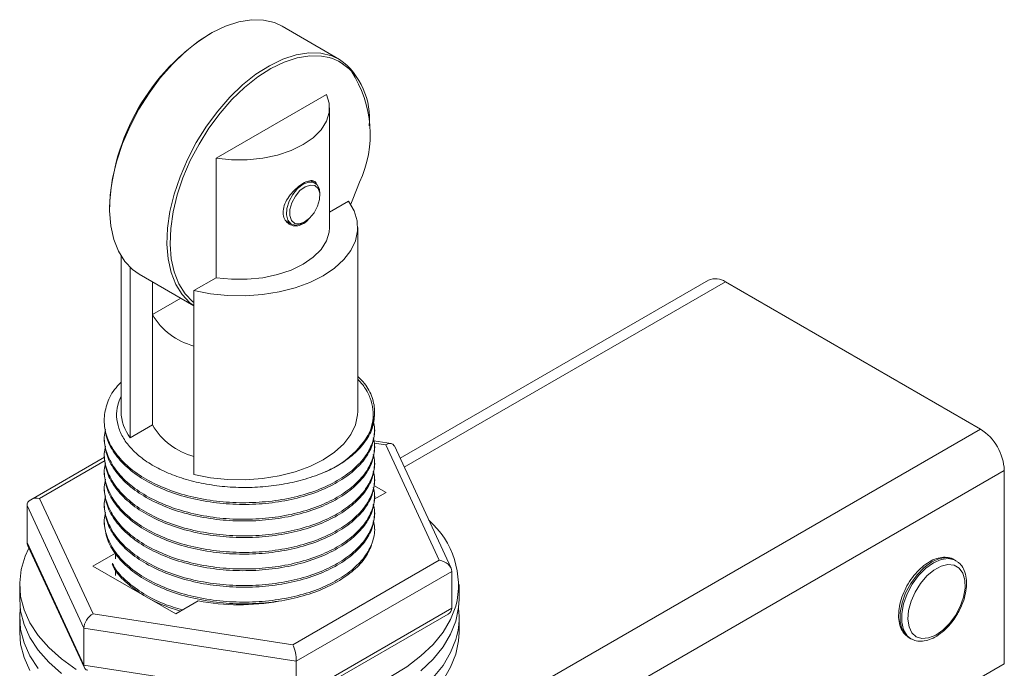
# Model space of a CAD drawing. Header units: millimetres. Extents: x 2171 to 2591, y 1134 to 1431.
# Tile 10 of 11: x 2498 to 2542, y 1275 to 1304. Entities that reach past the tile are written whole.
import ezdxf

# ---------------------------------------------------------------- set-up
doc = ezdxf.new("R2010")
doc.units = ezdxf.units.MM
doc.layers.add('main', color=5, linetype='Continuous', lineweight=50)

msp = doc.modelspace()

# ---------------------------------------------------------------- linework, layer by layer
at = {"layer": 'main', "lineweight": 20}
for p, q in [((2512.463, 1302.309), (2509.917, 1303.778)), ((2506.98, 1297.927), (2511.879, 1300.755)), ((2512.015, 1294.85), (2512.015, 1300.157)), ((2506.98, 1297.927), (2506.98, 1292.619)), ((2511.368, 1296.821), (2511.195, 1296.921)), ((2511.586, 1296.258), (2511.586, 1296.34)), ((2512.015, 1295.526), (2512.862, 1296.015)), ((2510.077, 1295.142), (2510.319, 1295.002)), ((2510.844, 1295.054), (2510.914, 1295.095)), ((2513.265, 1286.684), (2513.265, 1294.85)), ((2502.765, 1293.576), (2502.765, 1286.684)), ((2503.169, 1293.077), (2503.169, 1285.519)), ((2503.568, 1292.779), (2505.997, 1291.377)), ((2504.151, 1292.442), (2504.151, 1290.986)), ((2504.151, 1292.442), (2504.151, 1286.086)), ((2506.98, 1292.619), (2505.997, 1292.052)), ((2528.832, 1292.512), (2515.144, 1284.61)), ((2515.33, 1284.21), (2529.582, 1292.438)), ((2529.582, 1292.438), (2540.896, 1285.906)), ((2505.997, 1292.052), (2505.997, 1283.886)), ((2504.151, 1290.986), (2505.413, 1291.714)), ((2502.015, 1286.286), (2502.015, 1286.211)), ((2514.015, 1286.579), (2514.015, 1286.684)), ((2502.358, 1263.659), (2540.896, 1285.906)), ((2504.151, 1286.086), (2503.169, 1285.519)), ((2514.015, 1285.844), (2514.015, 1285.919)), ((2502.015, 1285.551), (2502.015, 1285.476)), ((2514.747, 1285.266), (2513.98, 1285.385)), ((2514.506, 1285.206), (2513.998, 1285.284)), ((2514.015, 1285.109), (2514.015, 1285.184)), ((2516.882, 1280.087), (2514.506, 1285.206)), ((2517.406, 1279.738), (2514.89, 1285.159)), ((2502.028, 1284.662), (2498.754, 1282.771)), ((2502.015, 1284.816), (2502.015, 1284.741)), ((2502.053, 1284.507), (2499.148, 1282.83)), ((2514.015, 1284.374), (2514.015, 1284.449)), ((2502.015, 1284.081), (2502.015, 1284.006)), ((2503.419, 1261.822), (2541.956, 1284.069)), ((2514.015, 1283.639), (2514.015, 1283.714)), ((2541.956, 1284.069), (2541.956, 1275.496)), ((2502.015, 1283.346), (2502.015, 1283.272)), ((2513.974, 1283.406), (2514.52, 1283.091)), ((2499.148, 1282.83), (2501.524, 1277.711)), ((2514.52, 1283.091), (2513.995, 1282.788)), ((2514.015, 1282.904), (2514.015, 1282.979)), ((2501.116, 1277.067), (2498.59, 1282.508)), ((2498.59, 1280.875), (2498.59, 1282.508)), ((2502.015, 1282.612), (2502.015, 1282.537)), ((2514.015, 1282.169), (2514.015, 1282.244)), ((2502.015, 1281.877), (2502.015, 1281.802)), ((2514.015, 1281.458), (2514.015, 1281.509)), ((2498.59, 1280.875), (2501.116, 1275.434)), ((2498.624, 1280.729), (2501.141, 1275.308)), ((2501.51, 1279.825), (2502.511, 1280.403)), ((2502.511, 1280.144), (2502.511, 1280.403)), ((2505.187, 1277.703), (2501.51, 1279.825)), ((2510.391, 1276.339), (2516.882, 1280.087)), ((2539.81, 1280.065), (2539.739, 1280.106)), ((2539.81, 1280.065), (2539.858, 1280.035)), ((2502.511, 1279.409), (2502.511, 1279.652)), ((2517.44, 1279.592), (2510.54, 1275.609)), ((2517.44, 1277.959), (2517.44, 1279.592)), ((2498.265, 1279.009), (2498.265, 1278.355)), ((2517.765, 1278.355), (2517.765, 1279.009)), ((2506.188, 1278.281), (2505.187, 1277.703)), ((2498.265, 1277.539), (2498.265, 1276.886)), ((2501.524, 1277.711), (2510.391, 1276.339)), ((2510.497, 1273.782), (2517.276, 1277.696)), ((2510.54, 1273.976), (2517.44, 1277.959)), ((2517.765, 1276.886), (2517.765, 1277.539)), ((2510.54, 1275.609), (2501.116, 1277.067)), ((2501.116, 1275.434), (2501.116, 1277.067)), ((2537.739, 1276.642), (2537.81, 1276.601)), ((2537.852, 1276.579), (2537.81, 1276.601)), ((2501.116, 1275.434), (2510.54, 1273.976)), ((2503.419, 1253.248), (2541.956, 1275.496)), ((2510.54, 1273.976), (2510.54, 1275.609))]:
    msp.add_line(p, q, dxfattribs=at)
at = {"layer": 'main', "lineweight": 20, "flags": 128}
for points in [[(2509.917, 1303.778), (2509.571, 1303.939), (2509.081, 1304.055), (2508.549, 1304.069), (2507.985, 1303.979), (2507.399, 1303.787), (2506.801, 1303.497), (2506.202, 1303.114), (2505.612, 1302.645), (2505.043, 1302.098), (2504.504, 1301.482), (2504.006, 1300.81), (2503.556, 1300.092), (2503.162, 1299.342), (2502.833, 1298.573), (2502.574, 1297.799), (2502.388, 1297.033), (2502.281, 1296.289), (2502.253, 1295.581), (2502.305, 1294.922), (2502.437, 1294.322), (2502.645, 1293.792), (2502.927, 1293.343), (2503.276, 1292.982), (2503.568, 1292.779)], [(2505.997, 1291.382), (2505.822, 1291.512), (2505.472, 1291.874), (2505.191, 1292.323), (2504.982, 1292.852), (2504.851, 1293.452), (2504.799, 1294.112), (2504.827, 1294.82), (2504.934, 1295.563), (2505.119, 1296.329), (2505.379, 1297.103), (2505.708, 1297.872), (2506.101, 1298.622), (2506.551, 1299.34), (2507.05, 1300.013), (2507.589, 1300.628), (2508.158, 1301.175), (2508.747, 1301.645), (2509.346, 1302.028), (2509.944, 1302.318), (2510.53, 1302.509), (2511.094, 1302.599), (2511.626, 1302.586), (2512.116, 1302.469), (2512.463, 1302.309)], [(2512.001, 1302.385), (2511.66, 1302.454), (2511.137, 1302.467), (2510.581, 1302.379), (2510.005, 1302.19), (2509.416, 1301.905), (2508.827, 1301.528), (2508.247, 1301.066), (2507.686, 1300.527), (2507.156, 1299.921), (2506.665, 1299.259), (2506.222, 1298.553), (2505.835, 1297.815), (2505.511, 1297.058), (2505.255, 1296.296), (2505.073, 1295.542), (2504.968, 1294.81), (2504.94, 1294.114), (2504.992, 1293.464), (2505.121, 1292.874), (2505.326, 1292.353), (2505.603, 1291.91), (2505.947, 1291.555), (2505.997, 1291.515)], [(2506.98, 1297.927), (2507.666, 1297.857), (2508.364, 1297.857), (2509.05, 1297.927), (2509.706, 1298.064), (2510.309, 1298.265), (2510.844, 1298.524), (2511.292, 1298.833), (2511.64, 1299.181), (2511.879, 1299.559), (2512, 1299.956), (2512, 1300.358), (2511.879, 1300.755)], [(2510.382, 1296.317), (2510.596, 1296.577), (2510.837, 1296.765), (2511.078, 1296.86), (2511.294, 1296.853), (2511.462, 1296.743), (2511.562, 1296.544), (2511.586, 1296.34)], [(2512.954, 1295.877), (2513.052, 1296.099), (2513.343, 1296.86)], [(2510.844, 1295.054), (2510.728, 1294.998), (2510.496, 1294.953), (2510.302, 1295.012), (2510.166, 1295.169), (2510.104, 1295.406), (2510.122, 1295.698), (2510.218, 1296.013), (2510.382, 1296.317)], [(2510.497, 1296.238), (2510.342, 1295.947), (2510.256, 1295.647), (2510.25, 1295.374), (2510.323, 1295.16), (2510.468, 1295.033), (2510.667, 1295.006), (2510.895, 1295.084), (2511.126, 1295.257), (2511.331, 1295.503), (2511.486, 1295.794), (2511.572, 1296.094), (2511.579, 1296.367), (2511.505, 1296.58), (2511.36, 1296.708), (2511.162, 1296.734), (2510.933, 1296.657), (2510.702, 1296.484), (2510.497, 1296.238)], [(2505.997, 1292.052), (2506.731, 1291.911), (2507.493, 1291.834), (2508.267, 1291.822), (2509.035, 1291.876), (2509.78, 1291.995), (2510.488, 1292.176), (2511.142, 1292.415), (2511.727, 1292.706), (2512.233, 1293.045), (2512.646, 1293.422), (2512.959, 1293.83), (2513.165, 1294.261), (2513.259, 1294.704), (2513.239, 1295.151), (2513.106, 1295.591), (2512.862, 1296.015)], [(2512.015, 1294.85), (2512, 1294.648), (2511.879, 1294.252), (2511.64, 1293.874), (2511.292, 1293.525), (2510.844, 1293.217), (2510.309, 1292.958), (2509.706, 1292.757), (2509.05, 1292.619), (2508.364, 1292.549), (2507.666, 1292.549), (2506.98, 1292.619)], [(2505.997, 1283.886), (2506.731, 1283.745), (2507.493, 1283.668), (2508.267, 1283.657), (2509.035, 1283.711), (2509.78, 1283.83), (2510.488, 1284.011), (2511.142, 1284.249), (2511.727, 1284.541), (2512.233, 1284.879), (2512.646, 1285.257), (2512.959, 1285.665), (2513.165, 1286.096), (2513.259, 1286.539), (2513.265, 1286.684)], [(2498.674, 1280.622), (2498.513, 1280.269), (2498.334, 1279.679), (2498.266, 1279.081), (2498.308, 1278.482), (2498.46, 1277.89), (2498.72, 1277.31), (2499.085, 1276.749), (2499.552, 1276.214), (2500.115, 1275.71), (2500.767, 1275.244)], [(2539.739, 1280.106), (2539.679, 1280.137), (2539.399, 1280.2), (2539.081, 1280.156), (2538.742, 1280.009), (2538.404, 1279.767), (2538.085, 1279.444), (2537.804, 1279.059), (2537.577, 1278.634), (2537.418, 1278.194), (2537.335, 1277.765), (2537.335, 1277.371), (2537.415, 1277.035), (2537.573, 1276.777), (2537.739, 1276.642)], [(2537.81, 1276.601), (2537.644, 1276.736), (2537.486, 1276.994), (2537.405, 1277.33), (2537.406, 1277.724), (2537.488, 1278.153), (2537.648, 1278.593), (2537.874, 1279.018), (2538.155, 1279.404), (2538.474, 1279.726), (2538.813, 1279.968), (2539.151, 1280.115), (2539.47, 1280.159), (2539.75, 1280.096), (2539.81, 1280.065)], [(2539.793, 1277.635), (2540.004, 1278.033), (2540.149, 1278.445), (2540.218, 1278.845), (2540.208, 1279.207), (2540.119, 1279.51), (2539.957, 1279.733), (2539.731, 1279.863), (2539.456, 1279.892), (2539.15, 1279.818), (2538.831, 1279.646), (2538.52, 1279.386), (2538.236, 1279.054), (2537.996, 1278.672), (2537.817, 1278.264), (2537.709, 1277.855), (2537.679, 1277.471), (2537.729, 1277.136), (2537.856, 1276.871), (2538.051, 1276.693), (2538.303, 1276.613), (2538.596, 1276.635), (2538.911, 1276.76), (2539.229, 1276.978), (2539.529, 1277.276), (2539.793, 1277.635)], [(2498.265, 1278.355), (2498.308, 1277.829), (2498.46, 1277.236), (2498.72, 1276.656), (2499.085, 1276.096), (2499.552, 1275.56), (2500.115, 1275.057)], [(2514.727, 1274.926), (2515.44, 1275.361), (2516.07, 1275.837), (2516.608, 1276.349), (2517.049, 1276.892), (2517.388, 1277.458), (2517.62, 1278.042), (2517.62, 1278.042)], [(2517.62, 1277.389), (2517.744, 1277.984), (2517.765, 1278.355)], [(2498.291, 1277.947), (2498.266, 1277.611), (2498.308, 1277.012), (2498.46, 1276.42), (2498.72, 1275.84), (2499.085, 1275.279)], [(2516.07, 1275.184), (2516.608, 1275.696), (2517.049, 1276.239), (2517.388, 1276.805), (2517.62, 1277.389)], [(2498.265, 1276.886), (2498.308, 1276.359), (2498.46, 1275.767), (2498.72, 1275.187)], [(2517.62, 1275.919), (2517.744, 1276.514), (2517.765, 1276.886)], [(2516.608, 1274.88), (2517.049, 1275.422), (2517.388, 1275.988), (2517.62, 1276.572)], [(2517.049, 1274.769), (2517.388, 1275.335), (2517.62, 1275.919)]]:
    msp.add_lwpolyline(points, dxfattribs=at)
at = {"layer": 'main', "lineweight": 20}
for centre, radius, start, end in [((2511.823, 1295.346), 9.578, 122.2911, 177.7142), ((2511.421, 1300.34), 2.125, 42.7354, 74.1532), ((2510.512, 1299.671), 3.281, 354.5665, 53.516), ((2508.757, 1298.998), 5.06, 335.0065, 33.3878), ((2529.142, 1291.824), 0.754, 54.382, 114.3074), ((2506.764, 1292.522), 3.031, 210.4498, 255.3395), ((2504.737, 1286.714), 1.972, 180.8811, 217.3157), ((2506.764, 1287.622), 3.031, 210.4498, 255.3395), ((2539.653, 1283.964), 2.305, 2.6054, 57.3946), ((2510.242, 1287.761), 4.079, 291.2143, 330.9033), ((2513.877, 1278.964), 3.855, 346.1674, 48.7187), ((2508.016, 1287.944), 9.835, 259.288, 280.2193), ((2514.472, 1277.538), 3.293, 342.9501, 7.1432)]:
    msp.add_arc(centre, radius, start, end, dxfattribs=at)
for centre, major_axis, ratio, start_param, end_param in [((2514.506, 1284.797), (0.326, 0.434), 0.565784, 5.989172, 7.209036), ((2499.148, 1282.422), (0.545, -0.172), 0.697943, 1.78807, 3.358866), ((2499.148, 1280.788), (0.545, -0.172), 0.697943, 3.358866, 3.709798), ((2516.882, 1279.678), (0.545, -0.172), 0.697943, 0.217274, 1.78807), ((2501.524, 1277.303), (0.326, 0.434), 0.565784, 0.925851, 2.496647), ((2516.882, 1278.045), (0.545, -0.172), 0.697943, 5.71498, 6.500459), ((2510.391, 1275.931), (-0.097, 0.519), 0.218403, 4.003812, 5.574608), ((2501.524, 1275.67), (0.326, 0.434), 0.565784, 2.496647, 3.435606)]:
    msp.add_ellipse(centre, major_axis=major_axis, ratio=ratio, start_param=start_param, end_param=end_param, dxfattribs=at)
for points, knots in [([(2511.438, 1296.767), (2511.424, 1296.799), (2511.382, 1296.894), (2511.244, 1296.942), (2511.03, 1296.912), (2510.771, 1296.776), (2510.502, 1296.565), (2510.251, 1296.294), (2510.054, 1295.982), (2509.948, 1295.655), (2509.957, 1295.354), (2510.071, 1295.111), (2510.271, 1294.95), (2510.531, 1294.896), (2510.804, 1294.976), (2510.999, 1295.102), (2511.079, 1295.215), (2511.093, 1295.234)], [0, 0, 0, 0, 0.03658, 0.11014, 0.184933, 0.257895, 0.328918, 0.400698, 0.474814, 0.549414, 0.621643, 0.692397, 0.764805, 0.839442, 0.913478, 0.985108, 1, 1, 1, 1]), ([(2513.265, 1288.237), (2513.368, 1288.137), (2513.67, 1287.846), (2513.929, 1287.308), (2514.082, 1286.574), (2513.907, 1286.069), (2513.806, 1285.778)], [0, 0, 0, 0, 0.136267, 0.396852, 0.652424, 1, 1, 1, 1]), ([(2513.806, 1285.778), (2513.858, 1285.943), (2513.962, 1286.273), (2513.963, 1286.778), (2513.837, 1287.276), (2513.615, 1287.731), (2513.373, 1287.999), (2513.265, 1288.118)], [0, 0, 0, 0, 0.208245, 0.416478, 0.624903, 0.833327, 1, 1, 1, 1]), ([(2513.957, 1286.249), (2513.982, 1286.139), (2514.056, 1285.814), (2513.931, 1285.262), (2513.597, 1284.63), (2513.033, 1284.05), (2512.285, 1283.546), (2511.373, 1283.135), (2510.326, 1282.835), (2509.189, 1282.661), (2508.015, 1282.617), (2506.841, 1282.705), (2505.704, 1282.927), (2504.657, 1283.275), (2503.746, 1283.729), (2502.996, 1284.278), (2502.435, 1284.906), (2502.092, 1285.586), (2501.975, 1286.287), (2502.098, 1286.984), (2502.361, 1287.563), (2502.662, 1287.878), (2502.765, 1287.986)], [0, 0, 0, 0, 0.026539, 0.078569, 0.131619, 0.18467, 0.236699, 0.288729, 0.341779, 0.394829, 0.446859, 0.498889, 0.551939, 0.604989, 0.657019, 0.709049, 0.762099, 0.815149, 0.867179, 0.919208, 0.972259, 1, 1, 1, 1]), ([(2502.765, 1287.361), (2502.708, 1287.23), (2502.58, 1286.935), (2502.546, 1286.454), (2502.642, 1285.938), (2502.889, 1285.427), (2503.284, 1284.942), (2503.818, 1284.498), (2504.474, 1284.112), (2505.236, 1283.788), (2506.089, 1283.541), (2507.012, 1283.375), (2507.972, 1283.303), (2508.946, 1283.321), (2509.905, 1283.434), (2510.853, 1283.636), (2511.423, 1283.849), (2511.718, 1283.959)], [0, 0, 0, 0, 0.050376, 0.112836, 0.177647, 0.242458, 0.309175, 0.375893, 0.442551, 0.509218, 0.577902, 0.646586, 0.715621, 0.784672, 0.854798, 0.924923, 1, 1, 1, 1]), ([(2511.718, 1283.959), (2511.902, 1284.044), (2512.383, 1284.266), (2513.033, 1284.711), (2513.592, 1285.29), (2513.949, 1285.923), (2513.993, 1286.361), (2514.015, 1286.579)], [0, 0, 0, 0, 0.1329786, 0.3476286, 0.5664891, 0.7853496, 1, 1, 1, 1]), ([(2513.957, 1285.514), (2513.982, 1285.404), (2514.056, 1285.079), (2513.931, 1284.528), (2513.597, 1283.896), (2513.033, 1283.315), (2512.285, 1282.811), (2511.373, 1282.4), (2510.326, 1282.1), (2509.189, 1281.926), (2508.015, 1281.882), (2506.841, 1281.97), (2505.704, 1282.192), (2504.657, 1282.54), (2503.746, 1282.995), (2502.997, 1283.543), (2502.433, 1284.171), (2502.1, 1284.851), (2501.975, 1285.431), (2502.046, 1285.771), (2502.069, 1285.881)], [0, 0, 0, 0, 0.029752, 0.088081, 0.147554, 0.207027, 0.265356, 0.323685, 0.383157, 0.44263, 0.500959, 0.559288, 0.618761, 0.678234, 0.736562, 0.794891, 0.854364, 0.913837, 0.972166, 1, 1, 1, 1]), ([(2502.015, 1286.211), (2502.037, 1285.979), (2502.081, 1285.511), (2502.438, 1284.831), (2502.996, 1284.203), (2503.746, 1283.655), (2504.657, 1283.2), (2505.704, 1282.852), (2506.841, 1282.63), (2508.015, 1282.542), (2509.189, 1282.586), (2510.326, 1282.76), (2511.373, 1283.06), (2512.284, 1283.471), (2513.035, 1283.975), (2513.592, 1284.555), (2513.949, 1285.188), (2513.993, 1285.627), (2514.015, 1285.844)], [0, 0, 0, 0, 0.061893, 0.125, 0.188107, 0.25, 0.311893, 0.375, 0.438107, 0.5, 0.561893, 0.625, 0.688107, 0.75, 0.811893, 0.875, 0.938107, 1, 1, 1, 1]), ([(2502.015, 1285.476), (2502.037, 1285.244), (2502.081, 1284.776), (2502.438, 1284.096), (2502.996, 1283.468), (2503.746, 1282.92), (2504.657, 1282.465), (2505.704, 1282.117), (2506.841, 1281.895), (2508.015, 1281.807), (2509.189, 1281.851), (2510.326, 1282.026), (2511.373, 1282.326), (2512.284, 1282.736), (2513.035, 1283.24), (2513.592, 1283.821), (2513.949, 1284.453), (2513.993, 1284.892), (2514.015, 1285.109)], [0, 0, 0, 0, 0.061893, 0.125, 0.188107, 0.25, 0.311893, 0.375, 0.438107, 0.5, 0.561893, 0.625, 0.688107, 0.75, 0.811893, 0.875, 0.938107, 1, 1, 1, 1]), ([(2513.957, 1284.779), (2513.982, 1284.669), (2514.056, 1284.344), (2513.931, 1283.793), (2513.597, 1283.161), (2513.033, 1282.58), (2512.285, 1282.076), (2511.373, 1281.666), (2510.326, 1281.366), (2509.189, 1281.191), (2508.015, 1281.147), (2506.841, 1281.235), (2505.704, 1281.457), (2504.657, 1281.805), (2503.746, 1282.26), (2502.997, 1282.808), (2502.433, 1283.436), (2502.1, 1284.116), (2501.975, 1284.696), (2502.046, 1285.036), (2502.069, 1285.146)], [0, 0, 0, 0, 0.029752, 0.088081, 0.147554, 0.207027, 0.265356, 0.323685, 0.383157, 0.44263, 0.500959, 0.559288, 0.618761, 0.678234, 0.736562, 0.794891, 0.854364, 0.913837, 0.972166, 1, 1, 1, 1]), ([(2502.015, 1284.741), (2502.037, 1284.51), (2502.081, 1284.041), (2502.438, 1283.361), (2502.996, 1282.733), (2503.746, 1282.185), (2504.657, 1281.73), (2505.704, 1281.382), (2506.841, 1281.16), (2508.015, 1281.072), (2509.189, 1281.116), (2510.326, 1281.291), (2511.373, 1281.591), (2512.284, 1282.001), (2513.035, 1282.505), (2513.592, 1283.086), (2513.949, 1283.718), (2513.993, 1284.157), (2514.015, 1284.374)], [0, 0, 0, 0, 0.061893, 0.125, 0.188107, 0.25, 0.311893, 0.375, 0.438107, 0.5, 0.561893, 0.625, 0.688107, 0.75, 0.811893, 0.875, 0.938107, 1, 1, 1, 1]), ([(2513.957, 1284.044), (2513.982, 1283.934), (2514.056, 1283.609), (2513.931, 1283.058), (2513.597, 1282.426), (2513.033, 1281.845), (2512.285, 1281.341), (2511.373, 1280.931), (2510.326, 1280.631), (2509.189, 1280.456), (2508.015, 1280.412), (2506.841, 1280.5), (2505.704, 1280.722), (2504.657, 1281.07), (2503.746, 1281.525), (2502.997, 1282.073), (2502.433, 1282.701), (2502.1, 1283.381), (2501.975, 1283.961), (2502.046, 1284.301), (2502.069, 1284.411)], [0, 0, 0, 0, 0.029752, 0.088081, 0.147554, 0.207027, 0.265356, 0.323685, 0.383157, 0.44263, 0.500959, 0.559288, 0.618761, 0.678234, 0.736562, 0.794891, 0.854364, 0.913837, 0.972166, 1, 1, 1, 1]), ([(2513.957, 1283.309), (2513.982, 1283.199), (2514.056, 1282.874), (2513.931, 1282.323), (2513.597, 1281.691), (2513.033, 1281.11), (2512.285, 1280.606), (2511.373, 1280.196), (2510.326, 1279.896), (2509.189, 1279.721), (2508.015, 1279.677), (2506.841, 1279.765), (2505.704, 1279.988), (2504.657, 1280.335), (2503.746, 1280.79), (2502.997, 1281.338), (2502.433, 1281.966), (2502.1, 1282.646), (2501.975, 1283.226), (2502.046, 1283.567), (2502.069, 1283.676)], [0, 0, 0, 0, 0.029752, 0.088081, 0.147554, 0.207027, 0.265356, 0.323685, 0.383157, 0.44263, 0.500959, 0.559288, 0.618761, 0.678234, 0.736562, 0.794891, 0.854364, 0.913837, 0.972166, 1, 1, 1, 1]), ([(2502.015, 1284.006), (2502.037, 1283.775), (2502.081, 1283.306), (2502.438, 1282.626), (2502.996, 1281.998), (2503.746, 1281.45), (2504.657, 1280.995), (2505.704, 1280.648), (2506.841, 1280.425), (2508.015, 1280.337), (2509.189, 1280.381), (2510.326, 1280.556), (2511.373, 1280.856), (2512.284, 1281.266), (2513.035, 1281.77), (2513.592, 1282.351), (2513.949, 1282.983), (2513.993, 1283.422), (2514.015, 1283.639)], [0, 0, 0, 0, 0.061893, 0.125, 0.188107, 0.25, 0.311893, 0.375, 0.438107, 0.5, 0.561893, 0.625, 0.688107, 0.75, 0.811893, 0.875, 0.938107, 1, 1, 1, 1]), ([(2502.015, 1283.272), (2502.037, 1283.04), (2502.081, 1282.572), (2502.438, 1281.891), (2502.996, 1281.263), (2503.746, 1280.715), (2504.657, 1280.26), (2505.704, 1279.913), (2506.841, 1279.691), (2508.015, 1279.602), (2509.189, 1279.646), (2510.326, 1279.821), (2511.373, 1280.121), (2512.284, 1280.531), (2513.035, 1281.035), (2513.592, 1281.616), (2513.949, 1282.249), (2513.993, 1282.687), (2514.015, 1282.904)], [0, 0, 0, 0, 0.061893, 0.125, 0.188107, 0.25, 0.311893, 0.375, 0.438107, 0.5, 0.561893, 0.625, 0.688107, 0.75, 0.811893, 0.875, 0.938107, 1, 1, 1, 1]), ([(2513.957, 1282.574), (2513.982, 1282.464), (2514.056, 1282.139), (2513.931, 1281.588), (2513.597, 1280.956), (2513.033, 1280.375), (2512.285, 1279.871), (2511.373, 1279.461), (2510.326, 1279.161), (2509.189, 1278.986), (2508.015, 1278.942), (2506.841, 1279.031), (2505.704, 1279.253), (2504.657, 1279.6), (2503.746, 1280.055), (2502.997, 1280.603), (2502.433, 1281.232), (2502.1, 1281.911), (2501.975, 1282.492), (2502.046, 1282.832), (2502.069, 1282.942)], [0, 0, 0, 0, 0.029752, 0.088081, 0.147554, 0.207027, 0.265356, 0.323685, 0.383157, 0.44263, 0.500959, 0.559288, 0.618761, 0.678234, 0.736562, 0.794891, 0.854364, 0.913837, 0.972166, 1, 1, 1, 1]), ([(2502.015, 1282.537), (2502.037, 1282.305), (2502.081, 1281.837), (2502.438, 1281.157), (2502.996, 1280.528), (2503.746, 1279.98), (2504.657, 1279.525), (2505.704, 1279.178), (2506.841, 1278.956), (2508.015, 1278.867), (2509.189, 1278.911), (2510.326, 1279.086), (2511.373, 1279.386), (2512.284, 1279.796), (2513.035, 1280.3), (2513.592, 1280.881), (2513.949, 1281.514), (2513.993, 1281.952), (2514.015, 1282.169)], [0, 0, 0, 0, 0.061893, 0.125, 0.188107, 0.25, 0.311893, 0.375, 0.438107, 0.5, 0.561893, 0.625, 0.688107, 0.75, 0.811893, 0.875, 0.938107, 1, 1, 1, 1]), ([(2513.957, 1281.839), (2513.982, 1281.729), (2514.056, 1281.404), (2513.931, 1280.853), (2513.597, 1280.221), (2513.033, 1279.64), (2512.285, 1279.136), (2511.373, 1278.726), (2510.326, 1278.426), (2509.189, 1278.251), (2508.015, 1278.207), (2506.841, 1278.296), (2505.704, 1278.518), (2504.657, 1278.865), (2503.746, 1279.32), (2502.997, 1279.868), (2502.433, 1280.497), (2502.1, 1281.176), (2501.975, 1281.757), (2502.046, 1282.097), (2502.069, 1282.207)], [0, 0, 0, 0, 0.029752, 0.088081, 0.147554, 0.207027, 0.265356, 0.323685, 0.383157, 0.44263, 0.500959, 0.559288, 0.618761, 0.678234, 0.736562, 0.794891, 0.854364, 0.913837, 0.972166, 1, 1, 1, 1]), ([(2502.015, 1281.802), (2502.037, 1281.57), (2502.081, 1281.102), (2502.438, 1280.422), (2502.996, 1279.794), (2503.746, 1279.245), (2504.657, 1278.79), (2505.704, 1278.443), (2506.841, 1278.221), (2508.015, 1278.132), (2509.189, 1278.176), (2510.326, 1278.351), (2511.373, 1278.651), (2512.285, 1279.061), (2513.031, 1279.566), (2513.592, 1280.129), (2513.783, 1280.54), (2513.875, 1280.737)], [0, 0, 0, 0, 0.066333, 0.133966, 0.2016, 0.267933, 0.334265, 0.401899, 0.469533, 0.535865, 0.602198, 0.669831, 0.737465, 0.803798, 0.87013, 0.937764, 1, 1, 1, 1]), ([(2539.737, 1280.096), (2539.716, 1280.111), (2539.62, 1280.184), (2539.4, 1280.224), (2539.103, 1280.212), (2538.787, 1280.107), (2538.466, 1279.92), (2538.155, 1279.654), (2537.872, 1279.325), (2537.629, 1278.95), (2537.44, 1278.548), (2537.313, 1278.137), (2537.256, 1277.735), (2537.274, 1277.36), (2537.369, 1277.044), (2537.526, 1276.79), (2537.677, 1276.689), (2537.752, 1276.64)], [0, 0, 0, 0, 0.0184646, 0.0848924, 0.151313, 0.2202045, 0.2915734, 0.3638785, 0.4360605, 0.5080835, 0.5801176, 0.6523439, 0.7249807, 0.7982395, 0.8719603, 0.9368298, 1, 1, 1, 1]), ([(2502.366, 1279.906), (2502.399, 1279.835), (2502.539, 1279.536), (2503.006, 1279.06), (2503.745, 1278.513), (2504.559, 1278.092), (2505.159, 1277.908), (2505.41, 1277.832)], [0, 0, 0, 0, 0.077733, 0.329285, 0.575999, 0.822713, 1, 1, 1, 1]), ([(2505.492, 1277.879), (2505.213, 1277.964), (2504.584, 1278.156), (2503.745, 1278.587), (2503.006, 1279.135), (2502.543, 1279.605), (2502.406, 1279.896), (2502.376, 1279.96)], [0, 0, 0, 0, 0.194695, 0.438422, 0.68215, 0.930658, 1, 1, 1, 1]), ([(2539.821, 1277.611), (2539.861, 1277.678), (2539.977, 1277.871), (2540.128, 1278.213), (2540.247, 1278.624), (2540.294, 1279.023), (2540.267, 1279.394), (2540.161, 1279.701), (2540.021, 1279.917), (2539.902, 1279.992), (2539.86, 1280.018)], [0, 0, 0, 0, 0.075762, 0.21923, 0.363325, 0.508305, 0.654553, 0.801476, 0.930112, 1, 1, 1, 1]), ([(2537.862, 1276.577), (2537.943, 1276.545), (2538.113, 1276.479), (2538.408, 1276.491), (2538.72, 1276.582), (2539.041, 1276.759), (2539.354, 1277.016), (2539.619, 1277.308), (2539.761, 1277.521), (2539.821, 1277.611)], [0, 0, 0, 0, 0.133156, 0.275612, 0.422918, 0.575849, 0.731252, 0.886499, 1, 1, 1, 1])]:
    msp.add_open_spline(points, degree=3, knots=knots, dxfattribs=at)

doc.saveas('drawing.dxf')
